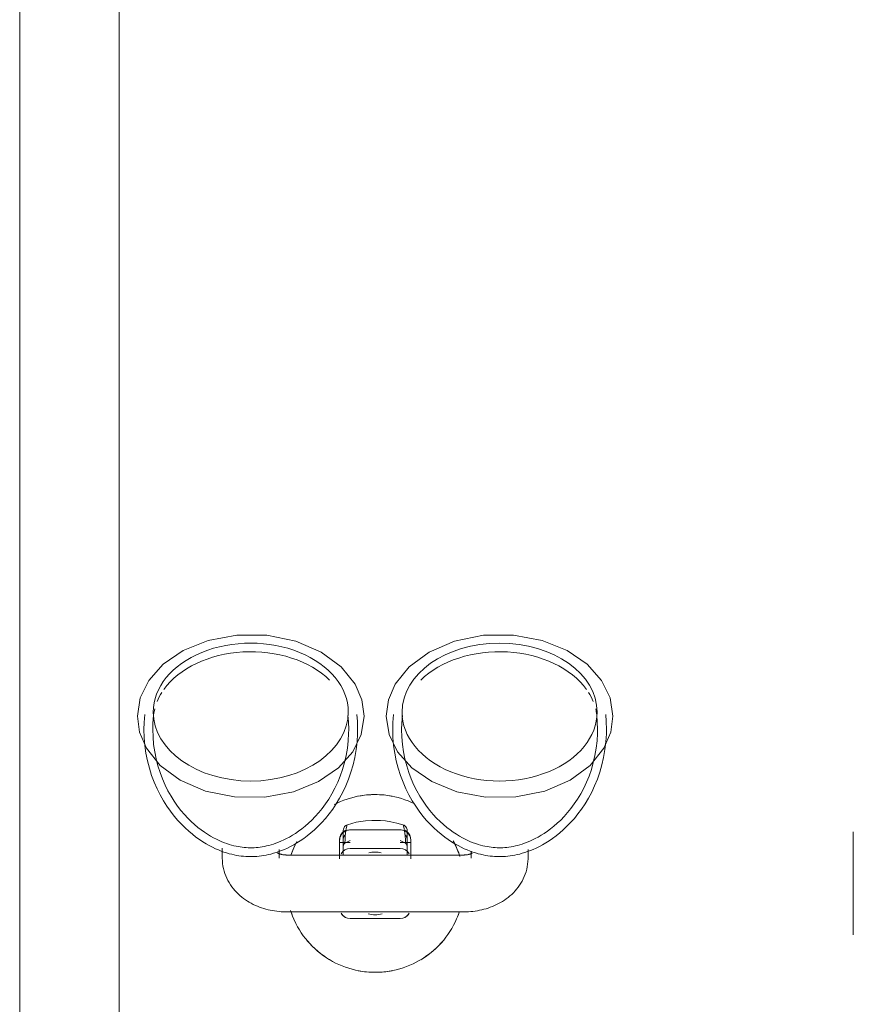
# Model space of a CAD drawing. Header units: millimetres. Extents: x -281 to 121694, y -16481 to 65128.
# Tile 19 of 256: x 14800 to 15034, y 15096 to 15373. Entities that reach past the tile are written whole.
import ezdxf

# ---------------------------------------------------------------- set-up
doc = ezdxf.new("R2010")
doc.units = ezdxf.units.MM
for name, color, linetype, lineweight in [('A--L$01A__Algemeen', 7, 'Continuous', 5), ('A--L74__VasteSanitaireVoorz', 1, 'Continuous', 5), ('A--L82__LosseGebruikersInvent', 1, 'Continuous', 5)]:
    doc.layers.add(name, color=color, linetype=linetype, lineweight=lineweight)

# ---------------------------------------------------------------- blocks, each defined once
blk = doc.blocks.new('NLRS_82_FU_UN_spoekbak_gen_kad - spoelbak dxbxh 900x900x957-53208188-L_80_ 14')
at = {"layer": 'A--L$01A__Algemeen'}
for p, q in [((450, -577.32), (450, 322.68)), ((422, -549.32), (422, 294.68)), ((422, -549.32), (422, 294.68))]:
    blk.add_line(p, q, dxfattribs=at)
at = {"layer": 'A--L74__VasteSanitaireVoorz'}
for p, q in [((215.5, -71.82), (215.5, -42.82)), ((215.5, -71.82), (215.5, -42.82)), ((215.5, -69.41), (215.5, -45.24)), ((215.5, -69.41), (215.5, -45.24)), ((215.5, -45.24), (215.5, -69.41)), ((215.5, -45.24), (215.5, -69.41)), ((215.5, -65.85), (215.5, -48.79)), ((215.5, -65.85), (215.5, -48.79)), ((215.5, -48.79), (215.5, -65.85)), ((215.5, -48.79), (215.5, -65.85)), ((375, -49.32), (325, -49.32)), ((357, -47.48), (343, -47.48)), ((215.5, -61.86), (215.5, -52.79)), ((215.5, -61.86), (215.5, -52.79)), ((215.5, -52.79), (215.5, -61.86)), ((215.5, -52.79), (215.5, -61.86)), ((307, -64.4), (307, -66.86)), ((323, -66.4), (323, -64.4)), ((325, -65.32), (375, -65.32)), ((340, -69.42), (340, -65.21)), ((340, -66.04), (340, -68.86)), ((341, -65.23), (341, -67.5)), ((359, -67.5), (359, -65.23)), ((360, -65.21), (360, -69.42)), ((360, -68.86), (360, -66.04)), ((377, -64.4), (377, -66.88)), ((393, -67.28), (393, -64.4)), ((340, -69.6), (340, -67.86)), ((340, -67.86), (340, -69.6)), ((340, -68.86), (343, -68.86)), ((341, -67.86), (341, -68.89)), ((341.43, -68.69), (342.95, -69.39)), ((343, -67.17), (357, -67.17)), ((357, -68.86), (360, -68.86)), ((357.05, -69.39), (358.57, -68.69)), ((359, -68.89), (359, -67.86)), ((360, -69.6), (360, -67.86)), ((357, -72.38), (343, -72.38))]:
    blk.add_line(p, q, dxfattribs=at)
at = {"layer": 'A--L74__VasteSanitaireVoorz', "flags": 128}
for points in [[(350, -32.32), (349, -32.34), (348, -32.4), (347.01, -32.5), (346.02, -32.64), (345.03, -32.82), (344.06, -33.04), (343.09, -33.3), (342.14, -33.59), (341.19, -33.93), (340.26, -34.3), (339.35, -34.71), (338.46, -35.15), (337.58, -35.63), (336.72, -36.14), (335.88, -36.69), (335.07, -37.27), (334.28, -37.88), (333.52, -38.53), (332.78, -39.2), (332.07, -39.91), (331.38, -40.64), (330.73, -41.4), (330.11, -42.18), (329.52, -42.99), (328.96, -43.82), (328.44, -44.67), (327.95, -45.54), (327.5, -46.43), (327.08, -47.34), (326.7, -48.27), (326.36, -49.2)], [(373.81, -49.72), (373.49, -48.77), (373.13, -47.84), (372.73, -46.92), (372.3, -46.02), (371.83, -45.14), (371.32, -44.27), (370.78, -43.43), (370.21, -42.61), (369.61, -41.81), (368.97, -41.04), (368.31, -40.3), (367.61, -39.58), (366.89, -38.89), (366.14, -38.23), (365.36, -37.6), (364.56, -37), (363.73, -36.43), (362.89, -35.9), (362.02, -35.4), (361.13, -34.94), (360.23, -34.51), (359.31, -34.12), (358.37, -33.77), (357.43, -33.45), (356.47, -33.17), (355.49, -32.94), (354.51, -32.74), (353.53, -32.57), (352.54, -32.45), (351.54, -32.37), (350.54, -32.33), (350, -32.32)], [(325, -49.32), (324.37, -49.33), (323.75, -49.36), (323.12, -49.4), (322.5, -49.47), (321.88, -49.55), (321.26, -49.64), (320.64, -49.76), (320.03, -49.89), (319.42, -50.05), (318.81, -50.22), (318.21, -50.41), (317.62, -50.62), (317.03, -50.84), (316.45, -51.09), (315.87, -51.36), (315.3, -51.64), (314.74, -51.95), (314.19, -52.28), (313.65, -52.63), (313.12, -53), (312.6, -53.39), (312.09, -53.81), (311.6, -54.25), (311.12, -54.71), (310.66, -55.2), (310.22, -55.71), (309.8, -56.24), (309.4, -56.8), (309.02, -57.38), (308.67, -57.98), (308.35, -58.6), (308.05, -59.25), (307.79, -59.92), (307.56, -60.6), (307.37, -61.3), (307.22, -62.01), (307.11, -62.73), (307.03, -63.46), (307, -64.2), (307, -64.4)], [(393, -64.4), (392.98, -63.66), (392.92, -62.93), (392.81, -62.2), (392.67, -61.49), (392.49, -60.79), (392.27, -60.1), (392.02, -59.43), (391.74, -58.78), (391.42, -58.14), (391.08, -57.54), (390.71, -56.95), (390.31, -56.39), (389.9, -55.85), (389.46, -55.33), (389, -54.84), (388.53, -54.37), (388.04, -53.93), (387.54, -53.5), (387.02, -53.11), (386.5, -52.73), (385.96, -52.37), (385.41, -52.04), (384.85, -51.73), (384.28, -51.43), (383.71, -51.16), (383.13, -50.91), (382.54, -50.68), (381.95, -50.46), (381.35, -50.27), (380.74, -50.09), (380.14, -49.93), (379.52, -49.79), (378.91, -49.67), (378.29, -49.57), (377.67, -49.49), (377.05, -49.42), (376.42, -49.37), (375.8, -49.34), (375.17, -49.32), (375, -49.32)], [(345.05, -100.65), (344.99, -98.4), (344.8, -96.16), (344.49, -93.96), (344.06, -91.81), (343.52, -89.72), (342.89, -87.71), (342.16, -85.78), (341.36, -83.94), (340.49, -82.2), (339.57, -80.57), (338.6, -79.04), (337.6, -77.61), (336.58, -76.29), (335.55, -75.07), (334.51, -73.95), (333.47, -72.92), (332.45, -71.99), (331.43, -71.14), (330.43, -70.36), (329.46, -69.66), (328.5, -69.03), (327.57, -68.47), (326.67, -67.96), (325.79, -67.51), (324.94, -67.1), (324.11, -66.74), (323.32, -66.43), (322.54, -66.15), (321.79, -65.9), (321.06, -65.69), (320.35, -65.51), (319.66, -65.35), (318.99, -65.22), (318.33, -65.11), (317.68, -65.02), (317.04, -64.95), (316.41, -64.9), (315.79, -64.87), (315.17, -64.86), (314.55, -64.86), (313.92, -64.88), (313.3, -64.92), (312.66, -64.98), (312.02, -65.06), (311.37, -65.16), (310.7, -65.28), (310.02, -65.42), (309.32, -65.59), (308.61, -65.79), (307.87, -66.01), (307.11, -66.27), (306.32, -66.57), (305.51, -66.9), (304.67, -67.28), (303.81, -67.71), (302.92, -68.19), (302, -68.72), (301.06, -69.31), (300.1, -69.98), (299.11, -70.71), (298.1, -71.52), (297.08, -72.41), (296.05, -73.39), (295.01, -74.46), (293.97, -75.62), (292.95, -76.89), (291.94, -78.25), (290.95, -79.73), (290, -81.31), (289.1, -82.99), (288.26, -84.77), (287.5, -86.65), (286.81, -88.62), (286.22, -90.67), (285.73, -92.79), (285.35, -94.97), (285.1, -97.19), (284.96, -99.43), (284.95, -100.65)], [(322.68, -65.84), (322.76, -65.8), (322.84, -65.76), (322.93, -65.72), (323.04, -65.67), (323.15, -65.63), (323.27, -65.59), (323.4, -65.55), (323.54, -65.51), (323.68, -65.47), (323.83, -65.44), (323.99, -65.41), (324.15, -65.38), (324.32, -65.36), (324.49, -65.35), (324.66, -65.33), (324.83, -65.33), (325, -65.32)], [(326.19, -64.93), (326.51, -65.88), (326.87, -66.81), (327.27, -67.73), (327.7, -68.63), (327.78, -68.78)], [(340, -64.21), (340, -66.92), (340, -68.95), (340, -69.42)], [(415.05, -100.65), (414.99, -98.4), (414.8, -96.16), (414.49, -93.96), (414.06, -91.81), (413.52, -89.72), (412.89, -87.71), (412.16, -85.78), (411.36, -83.94), (410.49, -82.2), (409.57, -80.57), (408.6, -79.04), (407.6, -77.61), (406.58, -76.29), (405.55, -75.07), (404.51, -73.95), (403.47, -72.92), (402.45, -71.99), (401.43, -71.14), (400.43, -70.36), (399.46, -69.66), (398.5, -69.03), (397.57, -68.47), (396.67, -67.96), (395.79, -67.51), (394.94, -67.1), (394.11, -66.74), (393.32, -66.43), (392.54, -66.15), (391.79, -65.9), (391.06, -65.69), (390.35, -65.51), (389.66, -65.35), (388.99, -65.22), (388.33, -65.11), (387.68, -65.02), (387.04, -64.95), (386.41, -64.9), (385.79, -64.87), (385.17, -64.86), (384.55, -64.86), (383.92, -64.88), (383.3, -64.92), (382.66, -64.98), (382.02, -65.06), (381.37, -65.16), (380.7, -65.28), (380.02, -65.42), (379.32, -65.59), (378.61, -65.79), (377.87, -66.01), (377.11, -66.27), (376.32, -66.57), (375.51, -66.9), (374.67, -67.28), (373.81, -67.71), (372.92, -68.19), (372, -68.72), (371.06, -69.31), (370.1, -69.98), (369.11, -70.71), (368.1, -71.52), (367.08, -72.41), (366.05, -73.39), (365.01, -74.46), (363.97, -75.62), (362.95, -76.89), (361.94, -78.25), (360.95, -79.73), (360, -81.31), (359.1, -82.99), (358.26, -84.77), (357.5, -86.65), (356.81, -88.62), (356.22, -90.67), (355.73, -92.79), (355.35, -94.97), (355.1, -97.19), (354.96, -99.43), (354.95, -100.65)], [(360, -69.42), (360, -67.6), (360, -65.09), (360, -64.21)], [(372.05, -69.11), (372.5, -68.22), (372.92, -67.31), (373.3, -66.38), (373.64, -65.44)], [(375, -65.32), (375.17, -65.33), (375.35, -65.33), (375.52, -65.35), (375.69, -65.36), (375.85, -65.38), (376.01, -65.41), (376.17, -65.44), (376.32, -65.47), (376.47, -65.51), (376.6, -65.55), (376.73, -65.59), (376.85, -65.63), (376.97, -65.67), (377.07, -65.72), (377.16, -65.76), (377.25, -65.8), (377.32, -65.84), (377.38, -65.88), (377.43, -65.91), (377.46, -65.94), (377.49, -65.96), (377.51, -65.97)], [(342.55, -100.65), (342.49, -98.54), (342.32, -96.44), (342.02, -94.38), (341.62, -92.37), (341.12, -90.41), (340.52, -88.52), (339.84, -86.72), (339.09, -85), (338.28, -83.38), (337.42, -81.85), (336.52, -80.42), (335.59, -79.09), (334.64, -77.86), (333.68, -76.73), (332.71, -75.69), (331.75, -74.74), (330.8, -73.87), (329.86, -73.08), (328.94, -72.37), (328.04, -71.72), (327.16, -71.14), (326.31, -70.63), (325.48, -70.16), (324.68, -69.75), (323.91, -69.38), (323.16, -69.05), (322.43, -68.77), (321.73, -68.51), (321.05, -68.29), (320.4, -68.1), (319.76, -67.94), (319.14, -67.8), (318.54, -67.68), (317.95, -67.58), (317.38, -67.5), (316.81, -67.44), (316.25, -67.4), (315.7, -67.37), (315.15, -67.36), (314.6, -67.36), (314.05, -67.38), (313.49, -67.42), (312.93, -67.47), (312.36, -67.54), (311.78, -67.62), (311.18, -67.73), (310.57, -67.86), (309.95, -68.01), (309.3, -68.19), (308.64, -68.39), (307.95, -68.63), (307.24, -68.89), (306.5, -69.2), (305.74, -69.54), (304.95, -69.93), (304.14, -70.37), (303.3, -70.86), (302.44, -71.4), (301.55, -72.01), (300.64, -72.69), (299.71, -73.43), (298.76, -74.26), (297.81, -75.16), (296.84, -76.16), (295.88, -77.24), (294.92, -78.42), (293.98, -79.69), (293.06, -81.07), (292.18, -82.54), (291.34, -84.11), (290.55, -85.78), (289.83, -87.54), (289.19, -89.38), (288.64, -91.3), (288.18, -93.29), (287.83, -95.33), (287.59, -97.4), (287.46, -99.51), (287.45, -100.65)], [(341, -67.5), (341, -72.1), (341, -69.57)], [(412.55, -100.65), (412.49, -98.54), (412.32, -96.44), (412.02, -94.38), (411.62, -92.37), (411.12, -90.41), (410.52, -88.52), (409.84, -86.72), (409.09, -85), (408.28, -83.38), (407.42, -81.85), (406.52, -80.42), (405.59, -79.09), (404.64, -77.86), (403.68, -76.73), (402.71, -75.69), (401.75, -74.74), (400.8, -73.87), (399.86, -73.08), (398.94, -72.37), (398.04, -71.72), (397.16, -71.14), (396.31, -70.63), (395.48, -70.16), (394.68, -69.75), (393.91, -69.38), (393.16, -69.05), (392.43, -68.77), (391.73, -68.51), (391.05, -68.29), (390.4, -68.1), (389.76, -67.94), (389.14, -67.8), (388.54, -67.68), (387.95, -67.58), (387.38, -67.5), (386.81, -67.44), (386.25, -67.4), (385.7, -67.37), (385.15, -67.36), (384.6, -67.36), (384.05, -67.38), (383.49, -67.42), (382.93, -67.47), (382.36, -67.54), (381.78, -67.62), (381.18, -67.73), (380.57, -67.86), (379.95, -68.01), (379.3, -68.19), (378.64, -68.39), (377.95, -68.63), (377.24, -68.89), (376.5, -69.2), (375.74, -69.54), (374.95, -69.93), (374.14, -70.37), (373.3, -70.86), (372.44, -71.4), (371.55, -72.01), (370.64, -72.69), (369.71, -73.43), (368.76, -74.26), (367.81, -75.16), (366.84, -76.16), (365.88, -77.24), (364.92, -78.42), (363.98, -79.69), (363.06, -81.07), (362.18, -82.54), (361.34, -84.11), (360.55, -85.78), (359.83, -87.54), (359.19, -89.38), (358.64, -91.3), (358.18, -93.29), (357.83, -95.33), (357.59, -97.4), (357.46, -99.51), (357.45, -100.65)], [(359, -69.57), (359, -72.1), (359, -67.5)], [(360, -66.92), (360, -68.95), (360, -69.6)], [(341.49, -70.87), (341.22, -70.48), (341.06, -70.03)], [(358.94, -70.03), (358.78, -70.48), (358.51, -70.87)], [(341, -72.19), (341.02, -72.47), (341.17, -72.93), (341.35, -73.23), (341.52, -73.44), (341.83, -73.68), (342.18, -73.84)], [(342.18, -73.84), (343.88, -74.32), (345.55, -74.68), (347.14, -74.91), (348.53, -75.04), (350.97, -75.06), (352.74, -74.93), (355.31, -74.51), (357.82, -73.84)], [(357.82, -73.84), (358.08, -73.73), (358.28, -73.6), (358.59, -73.32), (358.76, -73.06), (358.94, -72.62), (359, -72.19)], [(338.87, -79.71), (339.77, -80.13), (340.69, -80.53), (341.63, -80.88), (342.57, -81.2), (343.53, -81.47), (344.51, -81.71), (345.49, -81.91), (346.47, -82.07), (347.46, -82.2), (348.46, -82.28), (349.46, -82.32), (350, -82.32)], [(350, -82.32), (351, -82.3), (352, -82.24), (352.99, -82.14), (353.98, -82), (354.97, -81.83), (355.94, -81.61), (356.91, -81.35), (357.86, -81.05), (358.81, -80.72), (359.74, -80.35), (360.65, -79.94), (361.54, -79.5)], [(346.9, -104.38), (346.09, -99.24), (343.68, -94.32), (339.66, -89.8), (334.05, -85.95), (327.02, -83.11), (318.95, -81.6), (310.47, -81.65), (302.31, -83.31), (295.17, -86.38), (289.54, -90.53), (285.66, -95.35), (283.73, -99.85), (283.1, -104.38)], [(353.1, -104.38), (353.91, -99.24), (356.32, -94.32), (360.34, -89.8), (365.95, -85.95), (372.98, -83.11), (381.05, -81.6), (389.53, -81.65), (397.69, -83.31), (404.83, -86.38), (410.46, -90.53), (414.34, -95.35), (416.27, -99.85), (416.9, -104.38)], [(284.95, -100.65), (285.01, -102.9), (285.16, -104.81)], [(287.45, -100.65), (287.51, -102.76), (287.65, -104.55)], [(342.35, -104.55), (342.51, -102.45), (342.55, -100.65)], [(344.84, -104.81), (345.01, -102.57), (345.05, -100.65)], [(354.95, -100.65), (355.01, -102.9), (355.16, -104.81)], [(357.45, -100.65), (357.51, -102.76), (357.65, -104.55)], [(412.35, -104.55), (412.51, -102.45), (412.55, -100.65)], [(414.84, -104.81), (415.01, -102.57), (415.05, -100.65)], [(283.1, -104.38), (283.91, -109.53), (286.32, -114.45), (290.34, -118.97), (295.95, -122.81), (302.98, -125.66), (311.05, -127.17), (319.53, -127.11), (327.69, -125.46), (334.83, -122.38), (340.46, -118.24), (344.34, -113.41), (346.27, -108.92), (346.9, -104.38)], [(416.9, -104.38), (416.09, -109.53), (413.68, -114.45), (409.66, -118.97), (404.05, -122.81), (397.02, -125.66), (388.95, -127.17), (380.47, -127.11), (372.31, -125.46), (365.17, -122.38), (359.54, -118.24), (355.66, -113.41), (353.73, -108.92), (353.1, -104.38)]]:
    blk.add_lwpolyline(points, dxfattribs=at)
at = {"layer": 'A--L74__VasteSanitaireVoorz'}
for radius, start, end in [(25, 90, 100.9975), (25, 79.0025, 90), (25, 120.8363, 140.1448), (25, 39.8552, 59.1637), (25, 18.7908, 30.1098), (25, 156.9419, 161.2092), (8.8, 90, 103.0233), (8.8, 76.9767, 90), (25, 198.7908, 208.7373), (8.8, 258.8809, 270), (8.8, 270, 281.7841), (25, 336.9419, 341.2092), (25, 259.0025, 270), (25, 270, 280.9975)]:
    blk.add_arc((350, -57.32), radius, start, end, dxfattribs=at)
for centre, major_axis, ratio, start_param, end_param in [((343, -50.43), (-3, 0), 0.98425, 4.712389, 5.759587), ((343, -50.43), (3, 0), 0.98425, 1.832596, 2.617994), ((357, -50.43), (3, 0), 0.98425, 0.523599, 1.570796), ((357, -50.43), (3, 0), 0.98425, 0.523599, 1.308997), ((343, -64.21), (3, 0), 0.98425, 3.665191, 4.712389), ((357, -64.21), (-3, 0), 0.98425, 1.570796, 2.617994), ((343, -67.49), (2, 0), 0.961631, 3.141768, 3.811137), ((357, -67.49), (2, 0), 0.961631, 5.613641, 6.28301), ((385, -105.52), (-27.43, 0), 0.707107, 3.141593, 6.283185), ((315, -105.52), (27.43, 0), 0.707107, 0, 3.141593), ((315, -103.11), (27.43, 0), 0.707107, 3.228433, 3.312917), ((385, -103.11), (27.43, 0), 0.707107, 6.111861, 6.196345), ((315, -105.52), (27.43, 0), 0.707107, 3.141593, 6.283185), ((385, -105.52), (-27.43, 0), 0.707107, 0, 3.141593), ((315, -103.11), (27.43, 0), 0.707107, 3.425235, 3.56242), ((385, -103.11), (27.43, 0), 0.707107, 5.862358, 5.999543), ((315, -103.11), (27.43, 0), 0.707107, 3.609518, 5.654867), ((385, -103.11), (27.43, 0), 0.707107, 3.769911, 5.81526)]:
    blk.add_ellipse(centre, major_axis=major_axis, ratio=ratio, start_param=start_param, end_param=end_param, dxfattribs=at)
for points in [[(341.43, -68.69), (341.65, -71.57), (341.86, -73.24), (342.07, -73.71)], [(357.93, -73.71), (358.14, -73.24), (358.35, -71.57), (358.57, -68.69)]]:
    blk.add_open_spline(points, degree=3, dxfattribs=at)
for points, knots in [([(343, -72.38), (342.54, -72.38), (341.88, -72.23), (341.11, -71.75), (340.55, -71.2), (340.11, -70.41), (340, -69.76), (340, -69.42)], [0, 0, 0, 0, 0.285714, 0.428571, 0.571429, 0.785714, 1, 1, 1, 1]), ([(340, -69.6), (340, -70.05), (340.15, -70.72), (340.63, -71.49), (341.11, -71.97), (341.49, -72.21), (341.7, -72.31)], [0, 0, 0, 0, 0.2857143, 0.4285714, 0.5714286, 0.7142857, 0.7142857, 0.7142857, 0.7142857]), ([(360, -69.42), (360, -69.87), (359.85, -70.52), (359.37, -71.28), (358.81, -71.83), (358.01, -72.27), (357.34, -72.38), (357, -72.38)], [0, 0, 0, 0, 0.285714, 0.428571, 0.571429, 0.785714, 1, 1, 1, 1]), ([(358.3, -72.31), (358.5, -72.21), (358.89, -71.97), (359.45, -71.41), (359.89, -70.6), (360, -69.94), (360, -69.6)], [0.2857143, 0.2857143, 0.2857143, 0.2857143, 0.4285714, 0.5714286, 0.7857143, 1, 1, 1, 1])]:
    blk.add_open_spline(points, degree=3, knots=knots, dxfattribs=at)

msp = doc.modelspace()

# ---------------------------------------------------------------- block references
at = {"layer": 'A--L82__LosseGebruikersInvent', "rotation": 180}
msp.add_blockref('NLRS_82_FU_UN_spoekbak_gen_kad - spoelbak dxbxh 900x900x957-53208188-L_80_ 14', (15249.92, 15072.41), dxfattribs=at)

doc.saveas('drawing.dxf')
